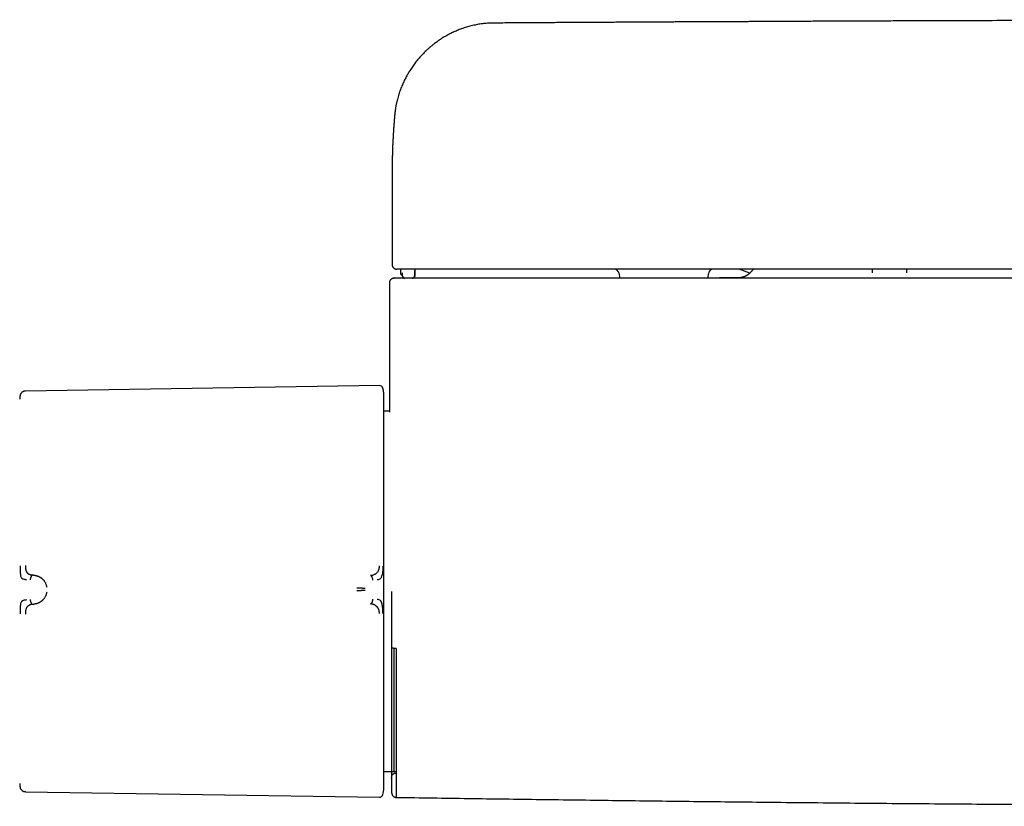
# Model space of a CAD drawing. Header units: millimetres. Extents: x 8 to 740, y 12 to 366.
# Tile 11 of 45: x 171 to 280, y 45 to 132. Entities that reach past the tile are written whole.
import ezdxf

# ---------------------------------------------------------------- set-up
doc = ezdxf.new("R2010")
doc.units = ezdxf.units.MM

msp = doc.modelspace()

# ---------------------------------------------------------------- linework, layer by layer
at = {"color": 7, "linetype": 'Continuous', "lineweight": 30}
for p, q in [((212.55, 121.18), (212.55, 121.16)), ((212.27, 115.03), (212.27, 115.01)), ((212.27, 115.01), (212.27, 104.56)), ((213.17, 104.06), (213.18, 103.65)), ((213.37, 103.64), (213.38, 103.35)), ((237.3, 103.65), (237.41, 103.06)), ((247.12, 103.06), (247.23, 103.65)), ((251.77, 103.63), (250.58, 104.06)), ((251.77, 103.63), (250.58, 104.06)), ((265.31, 103.66), (265.31, 104.06)), ((269.09, 104.06), (269.09, 103.67)), ((211.96, 102.56), (211.96, 89.04)), ((250.51, 103.1), (250.67, 103.1)), ((210.85, 91.2), (171.75, 90.6)), ((211.34, 90.24), (211.34, 90.29)), ((171.16, 90.1), (171.16, 90.1)), ((211.98, 88.38), (211.34, 88.37)), ((211.96, 89.04), (211.96, 89.04)), ((172.7, 70.25), (172.55, 70.26)), ((172.55, 67.03), (172.7, 67.04)), ((212.5, 48.54), (212.5, 62.15)), ((211.34, 48.56), (212.18, 48.54)), ((212.21, 48.54), (212.5, 48.54)), ((212.5, 48.54), (212.72, 48.54)), ((171.75, 46.32), (210.85, 45.72))]:
    msp.add_line(p, q, dxfattribs=at)
for centre, radius, start, end in [((213.68, 103.36), 0.3, 182.0005, 270), ((214.49, 103.36), 0.3, 274.6894, 358.0068), ((214.47, 103.36), 0.3, 287.7096, 358.0021), ((236.81, 103.56), 0.5, 10, 90), ((247.72, 103.56), 0.5, 90, 170), ((214.47, 103.36), 0.3, 274.8829, 282.8115), ((210.86, 90.81), 0.396, 16.6163, 90.8829), ((1211.96, 68.46), 1000, 181.17982, 181.27559), ((208.95, 46.69), 2.39, 343.3885, 360)]:
    msp.add_arc(centre, radius, start, end, dxfattribs=at)
for points, knots in [([(460.95, 131.25), (460.68, 131.26), (460.15, 131.26), (459.34, 131.27), (458.54, 131.27), (457.75, 131.28), (456.98, 131.28), (456.22, 131.29), (455.47, 131.29), (454.74, 131.3), (454.01, 131.3), (453.29, 131.3), (452.57, 131.31), (451.86, 131.31), (451.17, 131.32), (450.48, 131.32), (449.81, 131.32), (449.14, 131.33), (448.49, 131.33), (447.85, 131.34), (447.21, 131.34), (446.59, 131.34), (445.98, 131.35), (445.38, 131.35), (444.77, 131.35), (444.15, 131.36), (443.53, 131.36), (442.92, 131.36), (442.32, 131.37), (441.76, 131.37), (441.22, 131.37), (440.71, 131.37), (440.21, 131.38), (439.72, 131.38), (439.24, 131.38), (438.78, 131.38), (438.3, 131.39), (437.83, 131.39), (437.35, 131.39), (436.89, 131.39), (436.44, 131.4), (436, 131.4), (435.58, 131.4), (435.16, 131.4), (434.76, 131.4), (434.37, 131.41), (433.61, 131.41), (432.44, 131.42), (430.87, 131.42), (429.27, 131.43), (427.66, 131.44), (426.05, 131.45), (424.43, 131.45), (422.8, 131.46), (421.18, 131.47), (419.55, 131.47), (415.52, 131.49), (409.08, 131.51), (400.24, 131.54), (391.18, 131.57), (381.92, 131.59), (372.44, 131.61), (362.97, 131.62), (353.5, 131.63), (343.83, 131.63), (333.97, 131.63), (323.93, 131.62), (313.88, 131.61), (303.83, 131.59), (293.78, 131.57), (284.31, 131.54), (277.87, 131.52), (274.48, 131.51), (273.55, 131.51), (272.61, 131.5), (271.68, 131.5), (270.75, 131.5), (269.83, 131.49), (268.87, 131.49), (267.87, 131.49), (266.83, 131.48), (265.81, 131.48), (264.79, 131.47), (263.79, 131.47), (262.82, 131.46), (261.88, 131.46), (260.97, 131.46), (260.07, 131.45), (259.19, 131.45), (258.5, 131.45), (258.02, 131.44), (257.73, 131.44), (257.43, 131.44), (257.12, 131.44), (256.8, 131.44), (256.45, 131.44), (256.07, 131.44), (255.65, 131.43), (255.23, 131.43), (254.8, 131.43), (254.38, 131.43), (253.97, 131.43), (253.54, 131.42), (253.1, 131.42), (252.65, 131.42), (252.19, 131.42), (251.72, 131.41), (251.24, 131.41), (250.75, 131.41), (250.25, 131.41), (249.74, 131.41), (249.21, 131.4), (248.68, 131.4), (248.13, 131.4), (247.58, 131.39), (247, 131.39), (246.4, 131.39), (245.79, 131.39), (245.16, 131.38), (244.52, 131.38), (243.86, 131.38), (243.21, 131.37), (242.55, 131.37), (241.9, 131.37), (241.23, 131.36), (240.55, 131.36), (239.86, 131.35), (239.16, 131.35), (238.45, 131.35), (237.72, 131.34), (236.97, 131.34), (236.19, 131.33), (235.4, 131.33), (234.59, 131.33), (233.78, 131.32), (232.95, 131.32), (232.11, 131.31), (231.26, 131.31), (230.4, 131.3), (229.53, 131.3), (228.64, 131.29), (227.76, 131.29), (226.89, 131.28), (226.02, 131.27), (225.15, 131.27), (224.26, 131.26), (223.67, 131.26), (223.38, 131.25)], [0, 0, 0, 0, 0.00339, 0.006778, 0.010145, 0.013477, 0.016758, 0.019935, 0.02307, 0.026161, 0.029209, 0.032274, 0.035295, 0.038271, 0.041202, 0.044088, 0.04693, 0.049726, 0.052477, 0.055184, 0.057846, 0.060463, 0.063035, 0.065562, 0.068044, 0.070722, 0.073347, 0.075916, 0.078432, 0.080893, 0.083084, 0.085229, 0.08733, 0.089385, 0.091396, 0.093362, 0.095283, 0.097344, 0.099351, 0.101304, 0.103202, 0.105046, 0.106836, 0.108571, 0.110252, 0.111885, 0.113513, 0.119932, 0.12661, 0.133333, 0.140102, 0.146917, 0.153778, 0.160561, 0.167389, 0.174258, 0.181136, 0.218355, 0.255574, 0.292793, 0.332671, 0.372549, 0.412427, 0.452305, 0.492182, 0.534477, 0.576772, 0.619066, 0.661361, 0.703656, 0.74595, 0.780966, 0.784896, 0.788827, 0.792757, 0.796687, 0.8006, 0.804475, 0.80831, 0.812735, 0.817107, 0.821426, 0.825692, 0.829905, 0.834065, 0.837938, 0.841765, 0.845544, 0.849276, 0.852961, 0.854177, 0.855399, 0.856661, 0.857964, 0.859308, 0.860693, 0.862378, 0.86412, 0.865919, 0.867775, 0.86948, 0.871231, 0.873027, 0.874869, 0.876755, 0.878688, 0.880666, 0.882689, 0.884757, 0.886871, 0.889031, 0.891236, 0.893486, 0.895781, 0.898123, 0.900509, 0.903058, 0.905657, 0.908305, 0.911004, 0.913752, 0.91655, 0.919267, 0.92203, 0.924839, 0.927692, 0.930591, 0.933536, 0.936526, 0.939561, 0.94279, 0.946068, 0.949396, 0.952775, 0.956203, 0.95968, 0.963208, 0.966786, 0.970413, 0.97409, 0.977817, 0.981594, 0.985201, 0.988858, 0.992555, 0.996275, 1, 1, 1, 1]), ([(223.38, 131.25), (223.28, 131.25), (223.08, 131.25), (222.79, 131.23), (222.51, 131.21), (222.23, 131.18), (221.95, 131.14), (221.68, 131.1), (221.41, 131.04), (221.14, 130.98), (220.86, 130.91), (220.59, 130.84), (220.33, 130.76), (220.07, 130.67), (219.81, 130.58), (219.56, 130.48), (219.32, 130.38), (219.08, 130.28), (218.85, 130.17), (218.62, 130.05), (218.38, 129.92), (218.14, 129.79), (217.91, 129.65), (217.7, 129.52), (217.5, 129.39), (217.31, 129.26), (217.13, 129.13), (216.96, 129), (216.8, 128.88), (216.65, 128.76), (216.51, 128.64), (216.38, 128.53), (216.25, 128.42), (216.13, 128.31), (215.98, 128.17), (215.81, 128), (215.61, 127.79), (215.42, 127.59), (215.24, 127.39), (215.06, 127.18), (214.89, 126.97), (214.73, 126.75), (214.57, 126.53), (214.42, 126.32), (214.28, 126.1), (214.15, 125.9), (214.04, 125.71), (213.93, 125.52), (213.82, 125.32), (213.71, 125.11), (213.6, 124.89), (213.49, 124.67), (213.39, 124.43), (213.28, 124.18), (213.18, 123.93), (213.09, 123.66), (213, 123.39), (212.91, 123.11), (212.85, 122.87), (212.8, 122.68), (212.77, 122.53), (212.73, 122.38), (212.7, 122.23), (212.67, 122.08), (212.65, 121.93), (212.63, 121.79), (212.61, 121.67), (212.59, 121.56), (212.58, 121.47), (212.57, 121.38), (212.56, 121.31), (212.56, 121.25), (212.55, 121.21), (212.55, 121.18), (212.55, 121.18)], [0, 0, 0, 0, 0.01833, 0.036361, 0.054098, 0.071544, 0.088702, 0.105574, 0.122161, 0.140083, 0.157664, 0.174908, 0.191815, 0.208387, 0.225596, 0.242429, 0.258886, 0.274961, 0.290649, 0.305948, 0.323478, 0.340465, 0.356907, 0.372802, 0.3874, 0.401502, 0.415108, 0.428216, 0.440825, 0.452936, 0.463897, 0.474417, 0.484709, 0.494905, 0.505004, 0.522797, 0.540284, 0.557462, 0.574332, 0.590891, 0.608113, 0.624984, 0.641502, 0.657666, 0.673477, 0.689107, 0.701935, 0.71535, 0.729353, 0.743948, 0.759135, 0.774916, 0.790862, 0.807373, 0.824448, 0.84199, 0.859795, 0.877858, 0.896181, 0.905441, 0.914767, 0.924159, 0.933606, 0.943114, 0.952691, 0.961975, 0.969339, 0.975987, 0.981919, 0.987138, 0.991643, 0.995442, 0.998544, 1, 1, 1, 1]), ([(212.55, 121.16), (212.55, 121.16), (212.55, 121.14), (212.54, 121.12), (212.54, 121.09), (212.54, 121.07), (212.54, 121.04), (212.53, 121.01), (212.53, 120.98), (212.53, 120.95), (212.53, 120.92), (212.53, 120.9), (212.52, 120.88), (212.52, 120.86), (212.52, 120.84), (212.52, 120.83), (212.52, 120.82), (212.52, 120.81), (212.52, 120.79), (212.51, 120.77), (212.51, 120.76), (212.51, 120.74), (212.51, 120.71), (212.51, 120.69), (212.51, 120.67), (212.5, 120.64), (212.5, 120.62), (212.5, 120.61), (212.5, 120.59), (212.5, 120.57), (212.5, 120.55), (212.49, 120.53), (212.49, 120.51), (212.49, 120.48), (212.49, 120.45), (212.49, 120.43), (212.48, 120.4), (212.48, 120.38), (212.48, 120.35), (212.48, 120.32), (212.47, 120.29), (212.47, 120.26), (212.47, 120.23), (212.47, 120.2), (212.47, 120.18), (212.46, 120.15), (212.46, 120.12), (212.46, 120.07), (212.45, 120.01), (212.45, 119.96), (212.45, 119.91), (212.44, 119.87), (212.44, 119.83), (212.44, 119.79), (212.44, 119.76), (212.43, 119.73), (212.43, 119.7), (212.43, 119.67), (212.43, 119.63), (212.42, 119.6), (212.42, 119.57), (212.42, 119.53), (212.42, 119.49), (212.41, 119.45), (212.41, 119.38), (212.4, 119.31), (212.4, 119.2), (212.39, 119.1), (212.38, 118.98), (212.38, 118.88), (212.37, 118.77), (212.37, 118.7), (212.37, 118.64), (212.36, 118.63), (212.36, 118.61), (212.36, 118.6), (212.36, 118.59), (212.36, 118.57), (212.36, 118.55), (212.36, 118.53), (212.36, 118.51), (212.36, 118.49), (212.36, 118.47), (212.36, 118.45), (212.35, 118.43), (212.35, 118.42), (212.35, 118.41), (212.35, 118.39), (212.35, 118.38), (212.35, 118.35), (212.35, 118.33), (212.35, 118.31), (212.35, 118.28), (212.35, 118.25), (212.34, 118.23), (212.34, 118.2), (212.34, 118.18), (212.34, 118.15), (212.34, 118.11), (212.34, 118.07), (212.33, 118.03), (212.33, 117.99), (212.33, 117.95), (212.33, 117.91), (212.33, 117.87), (212.33, 117.84), (212.32, 117.8), (212.32, 117.76), (212.32, 117.72), (212.32, 117.68), (212.32, 117.64), (212.32, 117.6), (212.31, 117.56), (212.31, 117.51), (212.31, 117.46), (212.31, 117.4), (212.31, 117.35), (212.3, 117.29), (212.3, 117.23), (212.3, 117.18), (212.3, 117.13), (212.3, 117.08), (212.3, 117.04), (212.3, 116.99), (212.29, 116.94), (212.29, 116.89), (212.29, 116.85), (212.29, 116.81), (212.29, 116.78), (212.29, 116.75), (212.29, 116.72), (212.29, 116.68), (212.29, 116.64), (212.28, 116.6), (212.28, 116.55), (212.28, 116.5), (212.28, 116.45), (212.28, 116.4), (212.28, 116.35), (212.28, 116.31), (212.28, 116.27), (212.28, 116.24), (212.28, 116.22), (212.28, 116.19), (212.28, 116.17), (212.27, 116.14), (212.27, 116.11), (212.27, 116.07), (212.27, 116.04), (212.27, 116), (212.27, 115.96), (212.27, 115.92), (212.27, 115.88), (212.27, 115.83), (212.27, 115.79), (212.27, 115.76), (212.27, 115.72), (212.27, 115.69), (212.27, 115.66), (212.27, 115.64), (212.27, 115.61), (212.27, 115.59), (212.27, 115.56), (212.27, 115.53), (212.27, 115.5), (212.27, 115.46), (212.27, 115.43), (212.27, 115.4), (212.27, 115.38), (212.27, 115.35), (212.27, 115.33), (212.27, 115.31), (212.27, 115.28), (212.27, 115.25), (212.27, 115.21), (212.27, 115.17), (212.27, 115.13), (212.27, 115.08), (212.27, 115.04), (212.27, 115.03)], [0, 0, 0, 0, 0.0030277, 0.0071666, 0.0109438, 0.0144637, 0.0188451, 0.0235396, 0.0285886, 0.0340549, 0.0373662, 0.0408139, 0.0441664, 0.0471361, 0.0497222, 0.0519247, 0.0537919, 0.0556943, 0.0579191, 0.0604664, 0.0633362, 0.0665284, 0.069962, 0.0740738, 0.0778141, 0.0811829, 0.0841802, 0.086817, 0.08954, 0.0923991, 0.0955414, 0.0989669, 0.1026755, 0.1065488, 0.1111996, 0.1154901, 0.1194202, 0.1230035, 0.1268114, 0.1311466, 0.1360091, 0.1412996, 0.1461719, 0.1506232, 0.1546533, 0.1584255, 0.1622741, 0.1716871, 0.1815632, 0.1888916, 0.1961562, 0.2030361, 0.2095304, 0.2156349, 0.2198661, 0.2245041, 0.2296091, 0.2351723, 0.2406759, 0.2458197, 0.2506039, 0.2568661, 0.2632849, 0.2698852, 0.2767791, 0.2932845, 0.3072899, 0.3276555, 0.3437573, 0.3624855, 0.3768143, 0.395822, 0.398883, 0.4014879, 0.4036367, 0.4054868, 0.4077154, 0.4103999, 0.4133489, 0.4167033, 0.420414, 0.4239558, 0.4271871, 0.4301078, 0.4327179, 0.4350174, 0.4370198, 0.4390744, 0.4420752, 0.4454278, 0.4491322, 0.4530787, 0.4573588, 0.4617464, 0.4660332, 0.4702192, 0.4743043, 0.4782886, 0.4853313, 0.4920634, 0.4986733, 0.5050273, 0.5112984, 0.5174858, 0.5235884, 0.5296062, 0.5355893, 0.5419095, 0.5480659, 0.5545694, 0.5614127, 0.5682769, 0.5749915, 0.5815564, 0.5912981, 0.6008578, 0.6103194, 0.619683, 0.6288465, 0.6374576, 0.6456782, 0.6535448, 0.6614092, 0.6693564, 0.677274, 0.6851056, 0.693028, 0.69815, 0.7033819, 0.7087237, 0.7141763, 0.7198749, 0.7268917, 0.7343626, 0.7422877, 0.7506575, 0.7592242, 0.76788, 0.7764872, 0.7827329, 0.7884559, 0.7936559, 0.798333, 0.8025627, 0.8067257, 0.8108748, 0.8166604, 0.8224188, 0.828211, 0.8343779, 0.8409725, 0.8478638, 0.8550388, 0.8624199, 0.870007, 0.8756545, 0.8812866, 0.8865762, 0.8915059, 0.8960757, 0.9002856, 0.9042523, 0.9089619, 0.914112, 0.9197026, 0.9256437, 0.9315904, 0.9358209, 0.9400371, 0.9442389, 0.9484264, 0.9527203, 0.9574701, 0.9626979, 0.9690007, 0.9758822, 0.9833425, 0.9913817, 1, 1, 1, 1]), ([(212.27, 104.56), (212.27, 104.54), (212.27, 104.49), (212.28, 104.42), (212.3, 104.36), (212.33, 104.31), (212.36, 104.27), (212.38, 104.24), (212.41, 104.21), (212.43, 104.18), (212.46, 104.16), (212.5, 104.14), (212.53, 104.12), (212.55, 104.11), (212.57, 104.1), (212.59, 104.09), (212.61, 104.08), (212.64, 104.08), (212.66, 104.07), (212.69, 104.07), (212.72, 104.06), (212.74, 104.06), (212.76, 104.06), (212.77, 104.06)], [0, 0, 0, 0, 0.071168, 0.137871, 0.198799, 0.252932, 0.299556, 0.338244, 0.373607, 0.409891, 0.447174, 0.485507, 0.524921, 0.545089, 0.568273, 0.597397, 0.633436, 0.676891, 0.728038, 0.787039, 0.85399, 0.928954, 1, 1, 1, 1]), ([(213, 104.06), (213, 104.06), (213, 104.06), (212.99, 104.06), (212.99, 104.06), (212.99, 104.06), (212.98, 104.06), (212.97, 104.06), (212.97, 104.06), (212.97, 104.06), (212.97, 104.06), (212.97, 104.06), (212.97, 104.06), (212.97, 104.06), (212.97, 104.06), (212.97, 104.06), (212.97, 104.06), (212.97, 104.06), (212.97, 104.06), (212.97, 104.06), (212.96, 104.06), (212.96, 104.06), (212.96, 104.06), (212.96, 104.06), (212.95, 104.06), (212.95, 104.06), (212.95, 104.06), (212.95, 104.06), (212.95, 104.06), (212.95, 104.06), (212.95, 104.06), (212.95, 104.06), (212.95, 104.06), (212.95, 104.06), (212.94, 104.06), (212.93, 104.06), (212.91, 104.06), (212.89, 104.06), (212.86, 104.06), (212.82, 104.06), (212.79, 104.06), (212.77, 104.06), (212.76, 104.06), (212.77, 104.06), (212.77, 104.06)], [0, 0, 0, 0, 0.0036501, 0.0084785, 0.0135956, 0.0183205, 0.046902, 0.0478502, 0.0482402, 0.0486545, 0.0490932, 0.0495564, 0.0500438, 0.0505557, 0.051092, 0.052936, 0.0550208, 0.0578167, 0.0609539, 0.0644323, 0.0696255, 0.0754307, 0.0818481, 0.0888776, 0.0949282, 0.1013689, 0.1026799, 0.1040059, 0.105347, 0.1067031, 0.1080743, 0.1094605, 0.1108617, 0.1120445, 0.1242513, 0.1460533, 0.1849984, 0.264049, 0.34307, 0.4842239, 0.6253445, 0.7933563, 0.9613901, 1, 1, 1, 1]), ([(213.49, 104.06), (213.47, 104.06), (213.43, 104.06), (213.37, 104.06), (213.31, 104.06), (213.25, 104.06), (213.2, 104.06), (213.16, 104.06), (213.12, 104.06), (213.1, 104.06), (213.08, 104.06), (213.06, 104.06), (213.04, 104.06), (213.02, 104.06), (213.01, 104.06), (213.01, 104.06), (213, 104.06)], [0, 0, 0, 0, 0.0853481, 0.1707965, 0.2577409, 0.3421443, 0.4273193, 0.5146793, 0.5652825, 0.6159751, 0.667071, 0.7188768, 0.7716866, 0.8500624, 0.9356179, 1, 1, 1, 1]), ([(213.18, 103.65), (213.18, 103.64), (213.18, 103.61), (213.19, 103.57), (213.2, 103.54), (213.22, 103.5), (213.24, 103.48), (213.26, 103.45), (213.28, 103.43), (213.31, 103.41), (213.33, 103.4), (213.34, 103.39), (213.35, 103.39), (213.36, 103.39), (213.37, 103.38), (213.38, 103.38), (213.38, 103.38), (213.38, 103.38)], [0, 0, 0, 0, 0.105974, 0.205146, 0.295827, 0.376694, 0.467663, 0.540398, 0.60988, 0.713357, 0.764565, 0.790234, 0.806092, 0.826685, 0.885016, 0.968246, 1, 1, 1, 1]), ([(470.84, 104.06), (467.47, 104.06), (460.75, 104.06), (450.66, 104.06), (440.57, 104.06), (430.48, 104.06), (420.4, 104.06), (410.31, 104.06), (400.22, 104.06), (389.97, 104.06), (379.56, 104.06), (369, 104.06), (358.43, 104.06), (347.86, 104.06), (337.29, 104.06), (326.72, 104.06), (316.16, 104.06), (305.59, 104.06), (295.02, 104.06), (284.45, 104.06), (273.88, 104.06), (263.52, 104.06), (253.35, 104.06), (243.39, 104.06), (233.42, 104.06), (223.46, 104.06), (216.82, 104.06), (213.49, 104.06)], [0, 0, 0, 0, 0.039203, 0.078405, 0.117606, 0.156807, 0.196007, 0.235207, 0.274407, 0.313606, 0.354672, 0.395737, 0.436802, 0.477867, 0.518933, 0.559998, 0.601063, 0.642128, 0.683194, 0.72426, 0.765326, 0.806393, 0.845113, 0.883834, 0.922555, 0.961277, 1, 1, 1, 1]), ([(214.49, 103.06), (214.5, 103.06), (214.52, 103.06), (214.56, 103.07), (214.59, 103.09), (214.61, 103.1), (214.63, 103.11), (214.65, 103.13), (214.67, 103.15), (214.69, 103.17), (214.71, 103.2), (214.73, 103.23), (214.74, 103.27), (214.75, 103.31), (214.76, 103.33), (214.76, 103.35)], [0, 0, 0, 0, 0.093471, 0.186522, 0.280777, 0.329548, 0.382295, 0.441427, 0.506804, 0.578132, 0.654925, 0.736493, 0.821937, 0.910176, 1, 1, 1, 1]), ([(214.77, 103.35), (214.77, 103.41), (214.77, 103.53), (214.78, 103.65), (214.78, 103.71), (214.78, 103.71)], [0, 0, 0, 0, 0.4877285, 0.9878331, 1, 1, 1, 1]), ([(214.78, 103.71), (214.78, 103.77), (214.79, 103.89), (214.79, 104), (214.79, 104.06)], [0, 0, 0, 0, 0.510315, 1, 1, 1, 1]), ([(214.79, 103.35), (214.79, 103.41), (214.8, 103.53), (214.8, 103.71), (214.81, 103.89), (214.82, 104), (214.82, 104.06)], [0, 0, 0, 0, 0.249557, 0.505573, 0.76155, 1, 1, 1, 1]), ([(252.13, 104.06), (252.12, 104.04), (252.09, 103.99), (252.04, 103.92), (251.98, 103.85), (251.93, 103.79), (251.88, 103.73), (251.84, 103.69), (251.8, 103.65), (251.76, 103.61), (251.71, 103.57), (251.67, 103.53), (251.61, 103.49), (251.56, 103.45), (251.5, 103.41), (251.44, 103.38), (251.37, 103.34), (251.3, 103.3), (251.23, 103.27), (251.15, 103.23), (251.06, 103.2), (250.98, 103.18), (250.9, 103.16), (250.81, 103.14), (250.73, 103.12), (250.65, 103.11), (250.6, 103.11), (250.56, 103.1), (250.55, 103.1), (250.54, 103.1), (250.54, 103.1), (250.53, 103.1), (250.52, 103.1), (250.52, 103.1), (250.51, 103.1), (250.51, 103.1), (250.51, 103.1), (250.51, 103.1)], [0, 0, 0, 0, 0.025374, 0.066344, 0.103398, 0.136451, 0.165442, 0.190334, 0.211104, 0.235096, 0.258079, 0.282436, 0.308155, 0.33522, 0.363609, 0.393296, 0.424248, 0.456428, 0.489791, 0.524288, 0.55976, 0.595798, 0.632769, 0.671118, 0.711262, 0.753582, 0.798416, 0.804241, 0.811691, 0.822021, 0.835431, 0.854215, 0.877042, 0.903951, 0.934965, 0.970104, 1, 1, 1, 1]), ([(212.47, 103.06), (212.46, 103.06), (212.45, 103.06), (212.44, 103.06), (212.43, 103.06), (212.42, 103.06), (212.41, 103.06), (212.4, 103.06), (212.4, 103.06), (212.39, 103.05), (212.39, 103.05), (212.39, 103.05), (212.39, 103.05), (212.38, 103.05), (212.37, 103.05), (212.36, 103.05), (212.34, 103.04), (212.3, 103.03), (212.25, 103.01), (212.2, 102.98), (212.16, 102.95), (212.12, 102.93), (212.09, 102.89), (212.05, 102.84), (212.02, 102.79), (211.99, 102.73), (211.98, 102.67), (211.97, 102.61), (211.97, 102.58), (211.96, 102.56)], [0, 0, 0, 0, 0.074319, 0.13882, 0.193512, 0.238409, 0.27354, 0.290567, 0.303842, 0.313443, 0.31693, 0.319618, 0.321653, 0.328286, 0.333583, 0.343254, 0.361208, 0.395478, 0.462653, 0.529716, 0.563705, 0.60443, 0.653352, 0.710211, 0.774438, 0.845087, 0.895131, 0.946951, 1, 1, 1, 1]), ([(212.71, 103.06), (212.69, 103.06), (212.63, 103.06), (212.58, 103.06), (212.53, 103.06), (212.49, 103.06), (212.47, 103.06), (212.46, 103.06), (212.47, 103.06), (212.47, 103.06)], [0, 0, 0, 0, 0.160066, 0.320121, 0.480168, 0.640208, 0.800243, 0.960275, 1, 1, 1, 1]), ([(213.23, 103.06), (213.2, 103.06), (213.16, 103.06), (213.09, 103.06), (213.03, 103.06), (212.97, 103.06), (212.91, 103.06), (212.86, 103.06), (212.82, 103.06), (212.78, 103.06), (212.75, 103.06), (212.73, 103.06), (212.71, 103.06), (212.71, 103.06), (212.71, 103.06)], [0, 0, 0, 0, 0.0842087, 0.1669872, 0.2497511, 0.3347363, 0.4175409, 0.49954, 0.5847098, 0.6677504, 0.7500425, 0.8342305, 0.9170991, 1, 1, 1, 1]), ([(471.1, 103.06), (468.08, 103.06), (462.05, 103.06), (452.99, 103.06), (443.93, 103.06), (434.87, 103.06), (425.87, 103.06), (416.92, 103.06), (408.02, 103.06), (399.13, 103.06), (389.67, 103.06), (379.64, 103.06), (369.05, 103.06), (358.46, 103.06), (347.87, 103.06), (337.28, 103.06), (326.69, 103.06), (316.1, 103.06), (305.51, 103.06), (294.92, 103.06), (284.33, 103.06), (273.74, 103.06), (263.35, 103.06), (253.17, 103.06), (243.18, 103.06), (233.2, 103.06), (223.21, 103.06), (216.55, 103.06), (213.23, 103.06)], [0, 0, 0, 0, 0.035126, 0.070251, 0.105375, 0.140499, 0.175623, 0.210119, 0.244615, 0.279111, 0.313606, 0.354672, 0.395737, 0.436802, 0.477868, 0.518933, 0.559998, 0.601063, 0.642128, 0.683194, 0.72426, 0.765326, 0.806393, 0.845113, 0.883834, 0.922555, 0.961277, 1, 1, 1, 1]), ([(214.51, 103.06), (214.53, 103.06), (214.54, 103.06), (214.55, 103.07), (214.56, 103.07)], [0, 0, 0, 0, 0.786333, 1, 1, 1, 1]), ([(250.51, 103.1), (250.48, 103.1), (250.15, 103.1), (249.51, 103.09), (248.84, 103.09), (248.48, 103.09), (248.42, 103.09)], [0, 0, 0, 0, 0.037998, 0.479182, 0.915245, 1, 1, 1, 1]), ([(248.42, 103.09), (248.43, 103.09), (248.65, 103.09), (248.7, 103.09), (248.75, 103.09)], [0, 0, 0, 0, 0.069036, 1, 1, 1, 1]), ([(171.75, 90.6), (171.73, 90.6), (171.69, 90.6), (171.62, 90.58), (171.55, 90.56), (171.49, 90.53), (171.42, 90.5), (171.37, 90.46), (171.31, 90.4), (171.27, 90.35), (171.23, 90.29), (171.2, 90.23), (171.18, 90.16), (171.17, 90.12), (171.16, 90.1)], [0, 0, 0, 0, 0.078958, 0.16062, 0.244342, 0.329527, 0.415705, 0.502612, 0.589422, 0.675389, 0.760342, 0.843876, 0.92543, 1, 1, 1, 1]), ([(211.34, 90.29), (211.34, 90.3), (211.34, 90.3), (211.34, 90.31), (211.34, 90.32), (211.34, 90.33), (211.33, 90.34), (211.33, 90.35), (211.33, 90.36), (211.33, 90.36), (211.33, 90.37), (211.33, 90.37), (211.33, 90.39), (211.33, 90.41), (211.33, 90.44), (211.33, 90.47), (211.32, 90.49), (211.32, 90.52), (211.32, 90.55), (211.31, 90.57), (211.31, 90.61), (211.3, 90.64), (211.29, 90.69), (211.28, 90.75), (211.27, 90.81), (211.25, 90.87), (211.24, 90.9), (211.24, 90.92)], [0, 0, 0, 0, 0.022536, 0.105961, 0.175249, 0.230477, 0.27187, 0.300078, 0.309886, 0.313985, 0.317735, 0.325964, 0.338696, 0.365209, 0.401363, 0.439389, 0.475202, 0.508785, 0.540126, 0.569212, 0.607358, 0.653748, 0.711233, 0.779871, 0.859719, 0.950822, 1, 1, 1, 1]), ([(171.16, 90.1), (171.16, 90.07), (171.14, 89.99), (171.13, 89.86), (171.12, 89.75), (171.12, 89.7)], [0, 0, 0, 0, 0.222913, 0.613437, 1, 1, 1, 1]), ([(211.34, 69.44), (211.34, 69.57), (211.34, 69.84), (211.34, 70.24), (211.34, 70.65), (211.34, 71.05), (211.34, 71.46), (211.34, 71.86), (211.34, 72.25), (211.34, 72.64), (211.34, 73.03), (211.34, 73.41), (211.34, 73.8), (211.34, 74.19), (211.34, 74.58), (211.34, 74.97), (211.34, 75.36), (211.34, 75.72), (211.34, 76.05), (211.34, 76.36), (211.34, 76.66), (211.34, 76.96), (211.34, 77.29), (211.34, 77.66), (211.34, 78.07), (211.34, 78.47), (211.34, 78.86), (211.34, 79.25), (211.34, 79.64), (211.34, 80.01), (211.34, 80.37), (211.34, 80.72), (211.34, 81.07), (211.34, 81.44), (211.34, 81.81), (211.34, 82.18), (211.34, 82.55), (211.34, 82.92), (211.34, 83.27), (211.34, 83.63), (211.34, 83.97), (211.34, 84.3), (211.34, 84.61), (211.34, 84.92), (211.34, 85.21), (211.34, 85.5), (211.34, 85.78), (211.34, 86.05), (211.34, 86.31), (211.34, 86.55), (211.34, 86.79), (211.34, 87.01), (211.34, 87.23), (211.34, 87.44), (211.34, 87.65), (211.34, 87.85), (211.34, 88.03), (211.34, 88.2), (211.34, 88.35), (211.34, 88.48), (211.34, 88.61), (211.34, 88.73), (211.34, 88.86), (211.34, 89), (211.34, 89.14), (211.34, 89.27), (211.34, 89.39), (211.34, 89.51), (211.34, 89.61), (211.34, 89.71), (211.34, 89.79), (211.34, 89.87), (211.34, 89.94), (211.34, 90), (211.34, 90.06), (211.34, 90.11), (211.34, 90.15), (211.34, 90.19), (211.34, 90.21), (211.34, 90.23), (211.34, 90.24), (211.34, 90.24), (211.34, 90.24)], [0, 0, 0, 0, 0.012113, 0.024222, 0.03633, 0.048443, 0.060643, 0.073132, 0.084905, 0.09668, 0.10846, 0.120316, 0.132415, 0.144512, 0.156609, 0.168712, 0.180862, 0.193243, 0.202968, 0.212693, 0.22242, 0.232151, 0.241889, 0.255267, 0.26864, 0.282014, 0.295394, 0.308822, 0.322386, 0.335171, 0.347957, 0.360749, 0.373574, 0.386478, 0.400876, 0.415275, 0.429683, 0.444126, 0.458584, 0.473039, 0.487498, 0.50197, 0.515698, 0.52942, 0.543143, 0.556871, 0.570591, 0.584233, 0.597091, 0.609951, 0.622817, 0.635659, 0.64838, 0.661096, 0.673814, 0.686537, 0.69924, 0.71176, 0.721594, 0.731428, 0.741264, 0.751105, 0.760952, 0.773962, 0.786968, 0.799974, 0.812987, 0.825938, 0.838628, 0.850591, 0.862555, 0.874524, 0.886426, 0.898052, 0.911025, 0.924, 0.936983, 0.949742, 0.962305, 0.974866, 0.987429, 1, 1, 1, 1]), ([(211.97, 88.99), (211.97, 88.99), (211.97, 88.98), (211.97, 88.97), (211.97, 88.96), (211.97, 88.95), (211.97, 88.94), (211.97, 88.93), (211.97, 88.92), (211.97, 88.92), (211.97, 88.91), (211.97, 88.89), (211.97, 88.88), (211.97, 88.85), (211.97, 88.82), (211.97, 88.78), (211.97, 88.74), (211.97, 88.69), (211.97, 88.64), (211.97, 88.58), (211.98, 88.51), (211.98, 88.42), (211.98, 88.34), (211.98, 88.29), (211.98, 88.26)], [0, 0, 0, 0, 0.004275, 0.042665, 0.078517, 0.11183, 0.137651, 0.161707, 0.183999, 0.204527, 0.223289, 0.240435, 0.28086, 0.322531, 0.38089, 0.441534, 0.504413, 0.568012, 0.63161, 0.695208, 0.776151, 0.857094, 0.938037, 1, 1, 1, 1]), ([(171.16, 71.27), (171.16, 71.17), (171.16, 70.98), (171.17, 70.7), (171.18, 70.46), (171.2, 70.24), (171.24, 70.08), (171.3, 69.97), (171.37, 69.9), (171.46, 69.84), (171.58, 69.81), (171.71, 69.79), (171.8, 69.78), (171.84, 69.78), (171.86, 69.77), (171.86, 69.77), (171.86, 69.77)], [0, 0, 0, 0, 0.117772, 0.228252, 0.33124, 0.427014, 0.515099, 0.595624, 0.669421, 0.735797, 0.846044, 0.926768, 0.978141, 0.992758, 0.997301, 1, 1, 1, 1]), ([(171.75, 71.33), (171.75, 71.29), (171.75, 71.2), (171.76, 71.1), (171.76, 71.03), (171.77, 70.99), (171.77, 70.95), (171.78, 70.91), (171.79, 70.85), (171.81, 70.77), (171.84, 70.69), (171.87, 70.62), (171.9, 70.57), (171.94, 70.52), (172, 70.47), (172.05, 70.43), (172.09, 70.4), (172.11, 70.39), (172.12, 70.38), (172.14, 70.37), (172.16, 70.36), (172.18, 70.35), (172.2, 70.35), (172.22, 70.34), (172.26, 70.32), (172.31, 70.3), (172.38, 70.28), (172.46, 70.27), (172.52, 70.26), (172.55, 70.26)], [0, 0, 0, 0, 0.069025, 0.134226, 0.159046, 0.183078, 0.206287, 0.22865, 0.250149, 0.316401, 0.379891, 0.420809, 0.460701, 0.499516, 0.563083, 0.631484, 0.645503, 0.659713, 0.674115, 0.688707, 0.70349, 0.718464, 0.733629, 0.748983, 0.780106, 0.820964, 0.871406, 0.931199, 1, 1, 1, 1]), ([(209.87, 70.21), (209.87, 70.21), (209.88, 70.21), (209.88, 70.21), (209.9, 70.21), (209.93, 70.22), (209.96, 70.22), (210, 70.23), (210.04, 70.24), (210.08, 70.25), (210.11, 70.25), (210.12, 70.26), (210.14, 70.27), (210.16, 70.27), (210.18, 70.28), (210.2, 70.29), (210.25, 70.31), (210.33, 70.34), (210.4, 70.38), (210.44, 70.41), (210.47, 70.42), (210.49, 70.44), (210.51, 70.45), (210.53, 70.47), (210.57, 70.5), (210.62, 70.56), (210.68, 70.63), (210.73, 70.7), (210.76, 70.76), (210.79, 70.83), (210.82, 70.92), (210.84, 71.02), (210.85, 71.11), (210.85, 71.19), (210.85, 71.25), (210.85, 71.28)], [0, 0, 0, 0, 0.000491, 0.004709, 0.016801, 0.036349, 0.063449, 0.08868, 0.118244, 0.1522, 0.164633, 0.177573, 0.191021, 0.204979, 0.21945, 0.234434, 0.249933, 0.328151, 0.400024, 0.417785, 0.435101, 0.45197, 0.468393, 0.484369, 0.499899, 0.569641, 0.634729, 0.675595, 0.714547, 0.751696, 0.809478, 0.868786, 0.909647, 0.953487, 1, 1, 1, 1]), ([(211.24, 71.25), (211.24, 71.16), (211.24, 70.97), (211.22, 70.71), (211.19, 70.45), (211.14, 70.22), (211.08, 70.05), (211.03, 69.93), (210.94, 69.84), (210.81, 69.76), (210.68, 69.74), (210.62, 69.73)], [0, 0, 0, 0, 0.12498, 0.249974, 0.375129, 0.4995, 0.626711, 0.691987, 0.75435, 0.875912, 1, 1, 1, 1]), ([(172.55, 70.26), (172.54, 70.26), (172.52, 70.25), (172.5, 70.24), (172.47, 70.23), (172.44, 70.2), (172.42, 70.17), (172.39, 70.13), (172.37, 70.08), (172.35, 70.03), (172.33, 69.98), (172.31, 69.91), (172.29, 69.83), (172.29, 69.77), (172.28, 69.74)], [0, 0, 0, 0, 0.0560965, 0.1114538, 0.1670977, 0.2237799, 0.3017404, 0.3829006, 0.4672086, 0.5542162, 0.6432084, 0.7332982, 0.8682717, 1, 1, 1, 1]), ([(172.7, 70.25), (172.7, 70.25), (172.7, 70.25), (172.7, 70.25), (172.71, 70.24), (172.73, 70.24), (172.77, 70.24), (172.81, 70.23), (172.86, 70.23), (172.91, 70.21), (172.96, 70.2), (172.99, 70.19), (173.02, 70.19), (173.04, 70.18), (173.06, 70.17), (173.09, 70.16), (173.12, 70.15), (173.17, 70.14), (173.24, 70.11), (173.32, 70.06), (173.39, 70.02), (173.45, 69.98), (173.48, 69.96), (173.51, 69.94), (173.52, 69.94), (173.53, 69.93), (173.54, 69.92), (173.55, 69.91), (173.58, 69.88), (173.65, 69.83), (173.73, 69.74), (173.81, 69.65), (173.87, 69.55), (173.93, 69.45), (173.99, 69.33), (174.04, 69.2), (174.08, 69.07), (174.1, 68.99), (174.1, 68.94)], [0, 0, 0, 0, 0.000168, 0.001366, 0.004585, 0.016602, 0.036108, 0.063195, 0.088438, 0.118038, 0.152065, 0.164532, 0.177513, 0.191011, 0.205027, 0.219565, 0.234628, 0.250218, 0.305811, 0.357356, 0.404738, 0.433682, 0.460748, 0.467525, 0.474171, 0.480686, 0.487071, 0.493324, 0.499446, 0.559752, 0.617506, 0.67268, 0.725262, 0.775261, 0.835907, 0.893476, 0.948104, 1, 1, 1, 1]), ([(210.14, 69.69), (210.14, 69.72), (210.13, 69.78), (210.12, 69.86), (210.1, 69.93), (210.08, 69.98), (210.06, 70.03), (210.03, 70.08), (210.01, 70.12), (209.98, 70.16), (209.95, 70.18), (209.93, 70.2), (209.9, 70.21), (209.88, 70.21), (209.87, 70.21)], [0, 0, 0, 0, 0.13147, 0.266093, 0.355962, 0.444778, 0.53168, 0.615972, 0.697218, 0.775365, 0.832243, 0.888114, 0.943702, 1, 1, 1, 1]), ([(209.29, 68.77), (209.26, 68.77), (209.19, 68.78), (209.08, 68.79), (208.97, 68.8), (208.87, 68.8), (208.77, 68.81), (208.69, 68.81), (208.61, 68.81), (208.53, 68.81), (208.45, 68.82), (208.39, 68.82), (208.37, 68.82)], [0, 0, 0, 0, 0.134286, 0.265138, 0.392743, 0.517429, 0.599189, 0.680064, 0.760287, 0.840133, 0.919918, 1, 1, 1, 1]), ([(209.29, 68.57), (209.26, 68.57), (209.19, 68.56), (209.08, 68.55), (208.97, 68.54), (208.87, 68.54), (208.78, 68.53), (208.7, 68.53), (208.61, 68.52), (208.53, 68.52), (208.45, 68.51), (208.39, 68.5), (208.37, 68.5)], [0, 0, 0, 0, 0.134303, 0.26534, 0.393205, 0.518102, 0.599917, 0.680753, 0.760843, 0.840485, 0.920053, 1, 1, 1, 1]), ([(211.34, 67.83), (211.34, 67.99), (211.34, 68.32), (211.34, 68.75), (211.34, 69.12), (211.34, 69.33), (211.34, 69.44)], [0, 0, 0, 0, 0.3076, 0.612791, 0.80584, 1, 1, 1, 1]), ([(171.86, 67.51), (171.86, 67.51), (171.84, 67.51), (171.79, 67.5), (171.72, 67.49), (171.64, 67.48), (171.54, 67.46), (171.45, 67.42), (171.37, 67.37), (171.3, 67.3), (171.24, 67.18), (171.2, 67.02), (171.18, 66.81), (171.17, 66.56), (171.16, 66.28), (171.16, 66.09), (171.16, 65.99)], [0, 0, 0, 0, 0.007539, 0.032602, 0.07418, 0.124929, 0.188679, 0.265565, 0.331914, 0.405634, 0.486045, 0.573984, 0.669568, 0.772326, 0.882537, 1, 1, 1, 1]), ([(172.28, 67.55), (172.29, 67.52), (172.29, 67.46), (172.31, 67.38), (172.33, 67.31), (172.35, 67.26), (172.37, 67.21), (172.39, 67.16), (172.42, 67.12), (172.44, 67.08), (172.47, 67.06), (172.5, 67.04), (172.52, 67.03), (172.54, 67.03), (172.55, 67.03)], [0, 0, 0, 0, 0.131728, 0.266702, 0.356792, 0.445784, 0.532791, 0.617099, 0.69826, 0.77622, 0.832902, 0.888546, 0.943904, 1, 1, 1, 1]), ([(174.1, 68.37), (174.1, 68.32), (174.08, 68.24), (174.04, 68.11), (173.99, 67.98), (173.94, 67.86), (173.87, 67.76), (173.81, 67.67), (173.74, 67.57), (173.67, 67.5), (173.63, 67.46), (173.62, 67.45), (173.6, 67.44), (173.59, 67.42), (173.57, 67.41), (173.54, 67.38), (173.49, 67.35), (173.43, 67.3), (173.36, 67.26), (173.3, 67.22), (173.26, 67.2), (173.23, 67.19), (173.21, 67.18), (173.2, 67.18), (173.19, 67.17), (173.17, 67.16), (173.16, 67.16), (173.12, 67.14), (173.06, 67.12), (172.99, 67.1), (172.92, 67.08), (172.86, 67.07), (172.81, 67.06), (172.77, 67.05), (172.73, 67.05), (172.71, 67.04), (172.7, 67.04), (172.7, 67.04), (172.7, 67.04), (172.7, 67.04), (172.7, 67.04)], [0, 0, 0, 0, 0.051373, 0.105665, 0.163102, 0.223827, 0.27137, 0.320803, 0.372124, 0.442732, 0.452222, 0.461768, 0.471368, 0.481024, 0.490735, 0.500501, 0.537698, 0.579265, 0.625137, 0.657731, 0.692132, 0.7001, 0.708157, 0.716302, 0.724536, 0.732857, 0.741265, 0.74976, 0.79759, 0.84013, 0.877473, 0.909711, 0.93693, 0.964012, 0.983495, 0.995471, 0.998664, 0.999564, 0.99984, 1, 1, 1, 1]), ([(209.87, 67.08), (209.88, 67.08), (209.9, 67.09), (209.93, 67.1), (209.95, 67.12), (209.98, 67.14), (210.01, 67.17), (210.03, 67.21), (210.06, 67.26), (210.08, 67.31), (210.1, 67.37), (210.12, 67.44), (210.13, 67.52), (210.14, 67.58), (210.14, 67.61)], [0, 0, 0, 0, 0.056298, 0.111886, 0.167756, 0.224635, 0.302783, 0.384029, 0.468321, 0.555223, 0.64404, 0.733909, 0.868531, 1, 1, 1, 1]), ([(211.24, 66.03), (211.24, 66.12), (211.24, 66.3), (211.23, 66.52), (211.22, 66.65), (211.21, 66.71), (211.2, 66.78), (211.19, 66.88), (211.17, 66.98), (211.15, 67.07), (211.13, 67.14), (211.11, 67.2), (211.09, 67.25), (211.07, 67.31), (211.03, 67.38), (210.95, 67.46), (210.81, 67.53), (210.68, 67.55), (210.62, 67.56)], [0, 0, 0, 0, 0.125554, 0.251039, 0.290001, 0.310057, 0.344618, 0.393554, 0.456767, 0.493798, 0.534579, 0.576341, 0.60187, 0.627562, 0.693703, 0.759502, 0.875658, 1, 1, 1, 1]), ([(211.34, 46.69), (211.34, 46.69), (211.34, 46.69), (211.34, 46.71), (211.34, 46.73), (211.34, 46.76), (211.34, 46.79), (211.34, 46.84), (211.34, 46.89), (211.34, 46.94), (211.34, 47.01), (211.34, 47.08), (211.34, 47.16), (211.34, 47.24), (211.34, 47.34), (211.34, 47.44), (211.34, 47.54), (211.34, 47.65), (211.34, 47.76), (211.34, 47.86), (211.34, 47.97), (211.34, 48.08), (211.34, 48.21), (211.34, 48.36), (211.34, 48.54), (211.34, 48.72), (211.34, 48.91), (211.34, 49.11), (211.34, 49.32), (211.34, 49.53), (211.34, 49.74), (211.34, 49.96), (211.34, 50.19), (211.34, 50.44), (211.34, 50.7), (211.34, 50.98), (211.34, 51.27), (211.34, 51.57), (211.34, 51.88), (211.34, 52.2), (211.34, 52.52), (211.34, 52.85), (211.34, 53.18), (211.34, 53.51), (211.34, 53.84), (211.34, 54.19), (211.34, 54.54), (211.34, 54.89), (211.34, 55.23), (211.34, 55.58), (211.34, 55.93), (211.34, 56.28), (211.34, 56.64), (211.34, 57), (211.34, 57.36), (211.34, 57.73), (211.34, 58.11), (211.34, 58.45), (211.34, 58.78), (211.34, 59.07), (211.34, 59.37), (211.34, 59.67), (211.34, 60.01), (211.34, 60.38), (211.34, 60.79), (211.34, 61.21), (211.34, 61.62), (211.34, 62.03), (211.34, 62.44), (211.34, 62.84), (211.34, 63.23), (211.34, 63.62), (211.34, 64.01), (211.34, 64.41), (211.34, 64.83), (211.34, 65.27), (211.34, 65.7), (211.34, 66.13), (211.34, 66.55), (211.34, 66.98), (211.34, 67.4), (211.34, 67.69), (211.34, 67.83)], [0, 0, 0, 0, 0.011942, 0.023879, 0.035816, 0.047757, 0.059789, 0.07212, 0.083744, 0.09537, 0.107001, 0.118711, 0.130677, 0.14264, 0.154605, 0.166574, 0.178594, 0.190861, 0.200496, 0.210132, 0.219769, 0.22941, 0.239058, 0.252338, 0.265613, 0.278889, 0.292172, 0.305508, 0.319, 0.331717, 0.344435, 0.357159, 0.369922, 0.382786, 0.397137, 0.41149, 0.425852, 0.440266, 0.454708, 0.469148, 0.483592, 0.498049, 0.511792, 0.525529, 0.539267, 0.553011, 0.566752, 0.580438, 0.593338, 0.60624, 0.619148, 0.632038, 0.644827, 0.657611, 0.670397, 0.683188, 0.695963, 0.708575, 0.718482, 0.728389, 0.738298, 0.748211, 0.75813, 0.771262, 0.784389, 0.797516, 0.81065, 0.823726, 0.836558, 0.848653, 0.86075, 0.872852, 0.884891, 0.896665, 0.909804, 0.922944, 0.936092, 0.949025, 0.961767, 0.974507, 0.98725, 1, 1, 1, 1]), ([(212.18, 68.46), (212.18, 68.31), (212.18, 68.01), (212.18, 67.56), (212.18, 67.11), (212.18, 66.66), (212.18, 66.19), (212.18, 65.71), (212.18, 65.24), (212.18, 64.91), (212.18, 64.73), (212.18, 64.67), (212.18, 64.61), (212.18, 64.56), (212.18, 64.5), (212.18, 64.29), (212.18, 63.94), (212.18, 63.44), (212.18, 62.94), (212.18, 62.44), (212.18, 62), (212.18, 61.6), (212.18, 61.24), (212.18, 60.85), (212.18, 60.51), (212.18, 60.28), (212.18, 60.2), (212.18, 60.17), (212.18, 60.15), (212.18, 60.12), (212.18, 60.09), (212.18, 59.94), (212.18, 59.67), (212.18, 59.28), (212.18, 58.89), (212.18, 58.5), (212.18, 58.11), (212.18, 57.71), (212.18, 57.41), (212.18, 57.21), (212.18, 57.12), (212.18, 57.03), (212.18, 56.93), (212.18, 56.83), (212.18, 56.72), (212.18, 56.52), (212.18, 56.21), (212.18, 55.8), (212.18, 55.41), (212.18, 55.02), (212.18, 54.64), (212.18, 54.26), (212.18, 53.9), (212.18, 53.55), (212.18, 53.21), (212.18, 52.88), (212.18, 52.55), (212.18, 52.24), (212.18, 51.94), (212.18, 51.65), (212.18, 51.36), (212.18, 51.09), (212.18, 50.83), (212.18, 50.57), (212.18, 50.33), (212.18, 50.1), (212.18, 49.87), (212.18, 49.66), (212.18, 49.46), (212.18, 49.27), (212.18, 49.09), (212.18, 48.93), (212.18, 48.77), (212.18, 48.63), (212.18, 48.5), (212.18, 48.39), (212.18, 48.28), (212.18, 48.19), (212.18, 48.1), (212.18, 48.03), (212.18, 47.98), (212.18, 47.93), (212.18, 47.9), (212.18, 47.89), (212.18, 47.88), (212.18, 47.88), (212.18, 47.88), (212.18, 47.87), (212.18, 47.87), (212.18, 47.87), (212.18, 47.87), (212.18, 47.87), (212.18, 47.87)], [0, 0, 0, 0, 0.013997, 0.027981, 0.041958, 0.055936, 0.06992, 0.08532, 0.100745, 0.114348, 0.116132, 0.117916, 0.119701, 0.121487, 0.123273, 0.12506, 0.141058, 0.157021, 0.172957, 0.188878, 0.204793, 0.216466, 0.228145, 0.239835, 0.255287, 0.262096, 0.262989, 0.263881, 0.264773, 0.265666, 0.266559, 0.267452, 0.280955, 0.294451, 0.307946, 0.321446, 0.334956, 0.349838, 0.364748, 0.3681, 0.371454, 0.37481, 0.378599, 0.382452, 0.386307, 0.390164, 0.405844, 0.421573, 0.43736, 0.453136, 0.468861, 0.484545, 0.500197, 0.515729, 0.531275, 0.546843, 0.562444, 0.578089, 0.593505, 0.608982, 0.624529, 0.639908, 0.655585, 0.671261, 0.686944, 0.702644, 0.71837, 0.734132, 0.749938, 0.7657, 0.781421, 0.797109, 0.812773, 0.828422, 0.843786, 0.859154, 0.874533, 0.890068, 0.90554, 0.920952, 0.936316, 0.951639, 0.965097, 0.978538, 0.981554, 0.984569, 0.987584, 0.990598, 0.993613, 0.996627, 0.999641, 1, 1, 1, 1]), ([(212.21, 68.46), (212.21, 68.35), (212.21, 68.12), (212.21, 67.78), (212.21, 67.5), (212.21, 67.27), (212.21, 67.08), (212.21, 66.89), (212.21, 66.65), (212.21, 66.35), (212.21, 66.01), (212.21, 65.67), (212.21, 65.4), (212.21, 65.2), (212.21, 65.05), (212.21, 64.91), (212.21, 64.77), (212.21, 64.63), (212.21, 64.49), (212.21, 64.32), (212.21, 64.11), (212.21, 63.86), (212.21, 63.57), (212.21, 63.23), (212.21, 62.93), (212.21, 62.7), (212.21, 62.56), (212.21, 62.46), (212.21, 62.39), (212.21, 62.34), (212.21, 62.31), (212.21, 62.3), (212.21, 62.29), (212.21, 62.28), (212.21, 62.28), (212.21, 62.28), (212.21, 62.27), (212.21, 62.27), (212.21, 62.27), (212.21, 62.27), (212.21, 62.27), (212.21, 62.27)], [0, 0, 0, 0, 0.055046, 0.108639, 0.160783, 0.190833, 0.220382, 0.24943, 0.281442, 0.337841, 0.393059, 0.447104, 0.499983, 0.523112, 0.546086, 0.568908, 0.591579, 0.614097, 0.636466, 0.658685, 0.699035, 0.738891, 0.779908, 0.841516, 0.902902, 0.929969, 0.957148, 0.969056, 0.981053, 0.991573, 0.993921, 0.996212, 0.998271, 0.99914, 0.999535, 0.999907, 0.999936, 0.99996, 0.99998, 0.99999, 1, 1, 1, 1]), ([(172.55, 67.03), (172.52, 67.02), (172.46, 67.02), (172.39, 67), (172.34, 66.99), (172.3, 66.98), (172.29, 66.97), (172.27, 66.96), (172.26, 66.96), (172.25, 66.96), (172.24, 66.95), (172.23, 66.95), (172.19, 66.93), (172.13, 66.9), (172.06, 66.86), (171.99, 66.8), (171.93, 66.75), (171.88, 66.68), (171.85, 66.61), (171.83, 66.57), (171.82, 66.53), (171.81, 66.5), (171.8, 66.47), (171.79, 66.43), (171.78, 66.38), (171.77, 66.3), (171.76, 66.19), (171.75, 66.07), (171.75, 65.98), (171.75, 65.94)], [0, 0, 0, 0, 0.064483, 0.121146, 0.169699, 0.182428, 0.194431, 0.205703, 0.216244, 0.226049, 0.235116, 0.243443, 0.251028, 0.319255, 0.38355, 0.443931, 0.500485, 0.559082, 0.620049, 0.640929, 0.662103, 0.683581, 0.705368, 0.72747, 0.749885, 0.805219, 0.865757, 0.930963, 1, 1, 1, 1]), ([(210.85, 66), (210.85, 66.03), (210.85, 66.09), (210.85, 66.17), (210.84, 66.26), (210.82, 66.33), (210.81, 66.4), (210.79, 66.46), (210.77, 66.51), (210.74, 66.55), (210.71, 66.6), (210.68, 66.65), (210.65, 66.69), (210.61, 66.73), (210.58, 66.77), (210.54, 66.8), (210.5, 66.83), (210.45, 66.87), (210.4, 66.9), (210.35, 66.94), (210.29, 66.97), (210.23, 66.99), (210.19, 67.01), (210.14, 67.02), (210.11, 67.03), (210.08, 67.04), (210.07, 67.05), (210.05, 67.05), (210.04, 67.05), (210.02, 67.06), (210, 67.06), (209.98, 67.07), (209.96, 67.07), (209.93, 67.08), (209.9, 67.08), (209.88, 67.08), (209.88, 67.08), (209.87, 67.08), (209.87, 67.08), (209.87, 67.08), (209.87, 67.08), (209.87, 67.08), (209.87, 67.08)], [0, 0, 0, 0, 0.046698, 0.091618, 0.134505, 0.175194, 0.213614, 0.249779, 0.276951, 0.307118, 0.340349, 0.376695, 0.409342, 0.4408, 0.471044, 0.500021, 0.535936, 0.574169, 0.614719, 0.657569, 0.702695, 0.750057, 0.775296, 0.805099, 0.8394, 0.850353, 0.861686, 0.873397, 0.885483, 0.89794, 0.910765, 0.923954, 0.937503, 0.96472, 0.984149, 0.995887, 0.998893, 0.999683, 0.9999, 0.999964, 0.999986, 1, 1, 1, 1]), ([(212.72, 62.13), (212.69, 62.13), (212.63, 62.14), (212.53, 62.14), (212.44, 62.16), (212.36, 62.17), (212.3, 62.2), (212.25, 62.22), (212.22, 62.25), (212.21, 62.27), (212.21, 62.27)], [0, 0, 0, 0, 0.117756, 0.241746, 0.369545, 0.499904, 0.630385, 0.758466, 0.882529, 1, 1, 1, 1]), ([(212.21, 62.27), (212.21, 62.09), (212.21, 61.73), (212.21, 61.2), (212.21, 60.66), (212.21, 60.14), (212.21, 59.61), (212.21, 59.09), (212.21, 58.57), (212.21, 58.03), (212.21, 57.48), (212.21, 56.94), (212.21, 56.41), (212.21, 55.91), (212.21, 55.43), (212.21, 54.97), (212.21, 54.52), (212.21, 54.08), (212.21, 53.66), (212.21, 53.24), (212.21, 52.81), (212.21, 52.38), (212.21, 51.96), (212.21, 51.55), (212.21, 51.15), (212.21, 50.78), (212.21, 50.43), (212.21, 50.11), (212.21, 49.79), (212.21, 49.49), (212.21, 49.2), (212.21, 48.93), (212.21, 48.65), (212.21, 48.39), (212.21, 48.13), (212.21, 47.88), (212.21, 47.65), (212.21, 47.45), (212.21, 47.26), (212.21, 47.09), (212.21, 46.94), (212.21, 46.8), (212.21, 46.68), (212.21, 46.57), (212.21, 46.47), (212.21, 46.38), (212.21, 46.31), (212.21, 46.25), (212.21, 46.22), (212.21, 46.2), (212.21, 46.2), (212.21, 46.2)], [0, 0, 0, 0, 0.019693, 0.039393, 0.059113, 0.078867, 0.098667, 0.118526, 0.138344, 0.160089, 0.18182, 0.203554, 0.225309, 0.247099, 0.26696, 0.286768, 0.306536, 0.326275, 0.346, 0.365722, 0.385593, 0.407422, 0.429169, 0.450851, 0.472488, 0.494097, 0.51378, 0.533474, 0.553191, 0.572945, 0.592747, 0.612612, 0.632422, 0.654158, 0.675887, 0.697624, 0.719386, 0.74119, 0.761041, 0.780845, 0.800612, 0.820355, 0.840087, 0.85982, 0.879686, 0.901506, 0.923247, 0.944927, 0.966562, 0.988172, 1, 1, 1, 1]), ([(212.72, 62.13), (212.72, 61.81), (212.72, 61.16), (212.72, 60.19), (212.72, 59.23), (212.72, 58.29), (212.72, 57.35), (212.72, 56.44), (212.72, 55.55), (212.72, 54.68), (212.72, 53.84), (212.72, 53.03), (212.72, 52.25), (212.72, 51.52), (212.72, 50.82), (212.72, 50.16), (212.72, 49.54), (212.72, 48.97), (212.72, 48.44), (212.72, 47.96), (212.72, 47.53), (212.72, 47.14), (212.72, 46.79), (212.72, 46.47), (212.72, 46.2), (212.72, 45.98), (212.72, 45.83), (212.72, 45.74), (212.72, 45.7), (212.72, 45.7), (212.72, 45.71)], [0, 0, 0, 0, 0.03467, 0.069705, 0.105076, 0.14075, 0.176692, 0.212866, 0.249236, 0.285762, 0.322406, 0.359125, 0.395881, 0.43263, 0.469332, 0.505947, 0.542433, 0.578752, 0.614866, 0.650736, 0.686328, 0.721608, 0.756544, 0.796827, 0.836558, 0.875696, 0.914207, 0.952058, 0.989224, 1, 1, 1, 1]), ([(212.21, 48.07), (212.22, 48.08), (212.23, 48.11), (212.26, 48.15), (212.29, 48.19), (212.32, 48.23), (212.34, 48.26), (212.38, 48.28), (212.42, 48.31), (212.47, 48.34), (212.53, 48.36), (212.6, 48.38), (212.65, 48.38), (212.68, 48.38)], [0, 0, 0, 0, 0.068175, 0.163146, 0.256398, 0.32484, 0.391718, 0.461679, 0.54565, 0.643211, 0.752926, 0.872739, 1, 1, 1, 1]), ([(171.12, 47.22), (171.12, 47.17), (171.13, 47.07), (171.14, 46.93), (171.16, 46.85), (171.16, 46.82)], [0, 0, 0, 0, 0.385891, 0.7757371, 1, 1, 1, 1]), ([(171.16, 46.82), (171.17, 46.8), (171.18, 46.76), (171.2, 46.69), (171.24, 46.62), (171.29, 46.55), (171.34, 46.49), (171.4, 46.44), (171.47, 46.4), (171.54, 46.36), (171.61, 46.34), (171.68, 46.33), (171.73, 46.33), (171.75, 46.32)], [0, 0, 0, 0, 0.07965, 0.171374, 0.265818, 0.362284, 0.459973, 0.558024, 0.65002, 0.740836, 0.82981, 0.916359, 1, 1, 1, 1]), ([(210.85, 45.72), (210.87, 45.72), (210.91, 45.72), (210.96, 45.73), (211.02, 45.75), (211.07, 45.78), (211.12, 45.82), (211.16, 45.86), (211.2, 45.91), (211.22, 45.96), (211.23, 45.99), (211.24, 46.01)], [0, 0, 0, 0, 0.106678, 0.217357, 0.331052, 0.446596, 0.562697, 0.675988, 0.787327, 0.895627, 1, 1, 1, 1]), ([(212.21, 46.2), (212.21, 46.18), (212.22, 46.14), (212.23, 46.08), (212.24, 46.03), (212.26, 45.99), (212.28, 45.95), (212.3, 45.92), (212.32, 45.89), (212.34, 45.87), (212.36, 45.84), (212.39, 45.82), (212.43, 45.79), (212.47, 45.76), (212.53, 45.73), (212.59, 45.71), (212.65, 45.7), (212.7, 45.69), (212.72, 45.69)], [0, 0, 0, 0, 0.077057, 0.149836, 0.216979, 0.277547, 0.330942, 0.3768, 0.414908, 0.450286, 0.493639, 0.545182, 0.604366, 0.671006, 0.744774, 0.825037, 0.910687, 1, 1, 1, 1]), ([(212.72, 45.7), (213.23, 45.69), (216.39, 45.64), (222.2, 45.56), (230.16, 45.45), (238.11, 45.35), (246.06, 45.25), (254.49, 45.16), (263.39, 45.07), (272.76, 44.99), (282.14, 44.92), (291.57, 44.86), (301.08, 44.81), (310.64, 44.77), (320.21, 44.74), (329.77, 44.72), (339.34, 44.71), (348.9, 44.71), (358.47, 44.72), (368.04, 44.75), (377.6, 44.78), (387.17, 44.83), (396.73, 44.88), (406.3, 44.95), (415.86, 45.03), (425.16, 45.11), (434.2, 45.21), (442.96, 45.31), (451.73, 45.42), (460.5, 45.54), (467.12, 45.63), (470.83, 45.69), (471.61, 45.7)], [0, 0, 0, 0, 0.005895, 0.036617, 0.067339, 0.098061, 0.128783, 0.159505, 0.195714, 0.231923, 0.268132, 0.304341, 0.341289, 0.378238, 0.415186, 0.452135, 0.489083, 0.526032, 0.56298, 0.599929, 0.636877, 0.673826, 0.710774, 0.747722, 0.78467, 0.821618, 0.855487, 0.889355, 0.923223, 0.957091, 0.990959, 1, 1, 1, 1])]:
    msp.add_open_spline(points, degree=3, knots=knots, dxfattribs=at)

doc.saveas('drawing.dxf')
